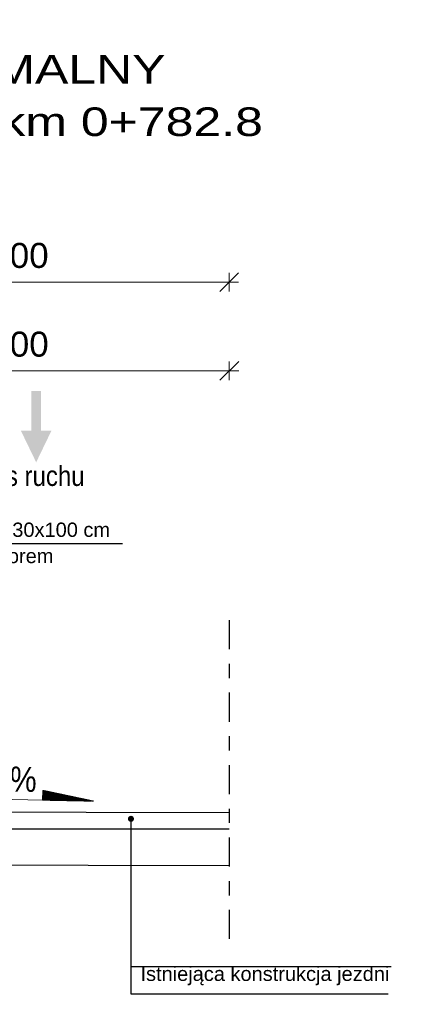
# Model space of a CAD drawing. Header units: metres. Extents: x -854 to 2789, y -128 to 3826.
# Tile 3 of 22: x 189.03 to 191.73, y 46.55 to 53.43. Entities that reach past the tile are written whole.
import ezdxf

# ---------------------------------------------------------------- set-up
doc = ezdxf.new("R2010")
doc.units = ezdxf.units.M
doc.linetypes.add('DASHDOTX2', pattern=[50.8, 25.4, -12.7, 0, -12.7])
for name, color, linetype, lineweight in [('D_3_KONSTRUKCJA_ISTN', 9, 'Continuous', 30), ('D_3_OPIS', 7, 'Continuous', 0), ('D_3_WYMIAROWANIE', 7, 'Continuous', 0), ('opis warstw', 7, 'Continuous', 0), ('pochylenia', 7, 'Continuous', 0)]:
    doc.layers.add(name, color=color, linetype=linetype, lineweight=lineweight)
doc.styles.add('opisy', font='arial.ttf', dxfattribs={"height": 0.175})
doc.styles.add('wym 1do50', font='arial.ttf', dxfattribs={"height": 0.175})
doc.dimstyles.new('Wymiar_1 50', dxfattribs={"dimtxt": 0.175, "dimasz": 0.013125, "dimexe": 0.0175, "dimexo": 2.275, "dimgap": 0.065625, "dimtad": 1, "dimzin": 0, "dimtxsty": 'wym 1do50', "dimblk": 'znacznik wymiaru', "dimcen": 0.3, "dimse1": 1, "dimse2": 1, "dimadec": 0, "dimazin": 0, "dimtfac": 1, "dimtmove": 1, "dimatfit": 2, "dimfxl": 1, "dimtzin": 0, "dimlwd": -1, "dimlwe": 0, "dimarcsym": 0})

# ---------------------------------------------------------------- blocks, each defined once
blk = doc.blocks.new('znacznik wymiaru')
at = {"color": 7}
for p, q in [((-5, -5), (5, 5)), ((-5, 0), (0, 0)), ((0, 5), (0, -5)), ((5, 0), (0, 0))]:
    blk.add_line(p, q, dxfattribs=at)
blk = doc.blocks.new('*D208')
at = {"layer": 'D_3_WYMIAROWANIE', "color": 0, "linetype": 'Continuous', "transparency": 16777216}
blk.add_line((190.4795977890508, 50.9788138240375), (187.5064476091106, 50.9788138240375), dxfattribs=at)
at = {"layer": 'Defpoints', "color": 0, "linetype": 'Continuous', "transparency": 16777216}
for p in [(187.4933226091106, 50.9788138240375), (190.4927227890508, 47.95821341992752), (187.4933226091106, 47.89822541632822)]:
    blk.add_point(p, dxfattribs=at)
at = {"layer": 'D_3_WYMIAROWANIE', "color": 0, "linetype": 'Continuous', "transparency": 16777216, "xscale": 0.013125, "yscale": 0.013125, "zscale": 0.013125, "rotation": 180}
blk.add_blockref('znacznik wymiaru', (187.4933226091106, 50.9788138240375), dxfattribs=at)
at = {"layer": 'D_3_WYMIAROWANIE', "color": 0, "linetype": 'Continuous', "transparency": 16777216, "xscale": 0.013125, "yscale": 0.013125, "zscale": 0.013125}
blk.add_blockref('znacznik wymiaru', (190.4927227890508, 50.9788138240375), dxfattribs=at)
at = {"layer": 'D_3_WYMIAROWANIE', "color": 0, "linetype": 'Continuous', "transparency": 16777216, "insert": (188.9930226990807, 51.14960594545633), "char_height": 0.175, "attachment_point": 5, "style": 'wym 1do50'}
blk.add_mtext('3,00', dxfattribs=at)
blk = doc.blocks.new('*D206')
at = {"layer": 'D_3_WYMIAROWANIE', "color": 0, "linetype": 'Continuous', "transparency": 16777216}
blk.add_line((190.4792164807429, 51.59919664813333), (187.5060663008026, 51.59919664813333), dxfattribs=at)
at = {"layer": 'Defpoints', "color": 0, "linetype": 'Continuous', "transparency": 16777216}
for p in [(187.4929413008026, 51.59919664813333), (190.4923414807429, 48.57859624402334), (187.4929413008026, 48.51860824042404)]:
    blk.add_point(p, dxfattribs=at)
at = {"layer": 'D_3_WYMIAROWANIE', "color": 0, "linetype": 'Continuous', "transparency": 16777216, "xscale": 0.013125, "yscale": 0.013125, "zscale": 0.013125, "rotation": 180}
blk.add_blockref('znacznik wymiaru', (187.4929413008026, 51.59919664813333), dxfattribs=at)
at = {"layer": 'D_3_WYMIAROWANIE', "color": 0, "linetype": 'Continuous', "transparency": 16777216, "xscale": 0.013125, "yscale": 0.013125, "zscale": 0.013125}
blk.add_blockref('znacznik wymiaru', (190.4923414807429, 51.59919664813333), dxfattribs=at)
at = {"layer": 'D_3_WYMIAROWANIE', "color": 0, "linetype": 'Continuous', "transparency": 16777216, "insert": (188.9926413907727, 51.76998876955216), "char_height": 0.175, "attachment_point": 5, "style": 'wym 1do50'}
blk.add_mtext('3,00', dxfattribs=at)

msp = doc.modelspace()

# ---------------------------------------------------------------- hatches: boundary and pattern name
at = {"layer": 'D_3_OPIS', "linetype": 'Continuous', "true_color": 0x939598}
msp.add_hatch(color=252, dxfattribs=at).paths.add_polyline_path([(189.143283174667, 50.33963848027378), (189.2500444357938, 50.56059664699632), (189.1775993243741, 50.56059664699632), (189.1775993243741, 50.83869916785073), (189.1089670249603, 50.83869916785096), (189.1089670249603, 50.56059664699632), (189.0365219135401, 50.56059664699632)])
at = {"layer": 'opis warstw', "linetype": 'Continuous', "lineweight": 30}
h = msp.add_hatch(color=252, dxfattribs=at)
edge = h.paths.add_edge_path()
edge.add_arc((189.8056702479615, 47.84663456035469), 0.02133896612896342, 0, 360)
at = {"layer": 'pochylenia', "linetype": 'Continuous', "lineweight": 0}
h = msp.add_hatch(dxfattribs=at)
h.set_pattern_fill('CROSSHATCH', color=252, style=0, pattern_type=2)
h.set_pattern_definition([(45, (211.8512016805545, 48.0087304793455), (-0.007071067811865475, 0.007071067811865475), []), (315, (211.8512016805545, 48.0087304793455), (0.0007071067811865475, 0.0007071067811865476), [])])
h.paths.add_polyline_path([(189.1897598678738, 48.04541736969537), (189.1883926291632, 47.97705543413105), (189.5468310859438, 47.96988666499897)])

# ---------------------------------------------------------------- linework, layer by layer
msp.add_line((189.745710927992, 49.76993025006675), (187.412553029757, 49.76993025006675))
at = {"color": 252, "linetype": 'DASHDOTX2', "ltscale": 0.008}
msp.add_line((190.4927227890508, 49.2352156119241), (190.4927227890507, 46.9852973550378), dxfattribs=at)
at = {"color": 252, "lineweight": 25}
for p, q in [((189.8056702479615, 47.84663456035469), (189.8056702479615, 47.23522510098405)), ((189.8056702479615, 47.23522510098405), (189.8056702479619, 46.62381564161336)), ((189.8056702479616, 46.81381564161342), (191.6232502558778, 46.81381564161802)), ((189.8056702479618, 46.62381564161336), (191.6023052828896, 46.62381564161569))]:
    msp.add_line(p, q, dxfattribs=at)
at = {"color": 252, "lineweight": 30}
msp.add_lwpolyline([(187.4933226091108, 47.89822541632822), (190.4927657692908, 47.89116201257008)], dxfattribs=at)
at = {"color": 252, "lineweight": 25}
msp.add_lwpolyline([(187.5387536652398, 47.5281174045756), (190.4882931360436, 47.52117151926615)], dxfattribs=at)
at = {"layer": 'D_3_KONSTRUKCJA_ISTN', "color": 252, "linetype": 'Continuous', "true_color": 0x939598}
msp.add_lwpolyline([(190.4927227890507, 47.77359222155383), (185.7028183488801, 47.77359222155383), (185.2322072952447, 47.59529842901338), (184.7242838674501, 47.58956387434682)], dxfattribs=at)
at = {"layer": 'pochylenia', "color": 252, "linetype": 'Continuous'}
for q in [(188.727222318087, 47.98627884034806), (189.5468310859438, 47.96988666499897)]:
    msp.add_line((189.1883926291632, 47.97705543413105), q, dxfattribs=at)
at = {"layer": 'pochylenia', "color": 252, "linetype": 'Continuous', "flags": 128}
msp.add_lwpolyline([(189.1897598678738, 48.04541736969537), (189.1883926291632, 47.97705543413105), (189.5468310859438, 47.96988666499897), (189.1897598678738, 48.04541736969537)], close=True, dxfattribs=at)

# ---------------------------------------------------------------- texts
at = {"insert": (187.454730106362, 49.60469091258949), "char_height": 0.1, "width": 4.600762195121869, "attachment_point": 7, "line_spacing_factor": 1.1, "style": 'opisy'}
msp.add_mtext('krawęznik betonowy 15x30x100 cm\\Pna ławie betonowej z oporem', dxfattribs=at)
at = {"layer": 'D_3_OPIS', "linetype": 'Continuous', "insert": (188.0778991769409, 52.71980312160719), "char_height": 0.2, "attachment_point": 5, "line_spacing_factor": 1.1, "style": 'opisy'}
msp.add_mtext('{\\W1.25;PRZEKRÓJ NORMALNY\\Pkm od km 0+746.1 do km 0+782.8 \\Pskala 1:50}', dxfattribs=at)
at = {"layer": 'D_3_OPIS', "color": 252, "linetype": 'Continuous', "true_color": 0x939598, "insert": (189.1132756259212, 50.13214956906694), "char_height": 0.14, "attachment_point": 8, "line_spacing_factor": 0.75, "style": 'opisy'}
msp.add_mtext('\\H1x;\\W0.857143;pas ruchu', dxfattribs=at)
at = {"layer": 'opis warstw', "color": 252, "linetype": 'Continuous', "lineweight": 30, "insert": (189.8720634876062, 46.49930661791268), "char_height": 0.1, "width": 4.600762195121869, "attachment_point": 7, "line_spacing_factor": 1.1, "style": 'opisy'}
msp.add_mtext('\\A1;\\pxt6;Istniejąca konstrukcja jezdni\\P^I', dxfattribs=at)
at = {"layer": 'pochylenia', "color": 252, "linetype": 'Continuous', "style": 'opisy', "width": 0.8571428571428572}
msp.add_text('i%%%', height=0.175, rotation=358.8542371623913, dxfattribs=at).set_placement((188.9123937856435, 48.03884379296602))

# ---------------------------------------------------------------- dimensions: what is measured, and where the dimension line sits
at = {"layer": 'D_3_WYMIAROWANIE', "color": 252, "linetype": 'Continuous'}
for base, p1, p2, picture, middle in [((187.4929413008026, 51.59919664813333), (190.4923414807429, 48.57859624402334), (187.4929413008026, 48.51860824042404), '*D206', (188.9926413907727, 51.76998876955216)), ((187.4933226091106, 50.9788138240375), (190.4927227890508, 47.95821341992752), (187.4933226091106, 47.89822541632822), '*D208', (188.9930226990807, 51.14960594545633))]:
    dim = msp.add_linear_dim(base=base, p1=p1, p2=p2, angle=180, dimstyle='Wymiar_1 50', dxfattribs=at)
    dim.commit()
    dim.dimension.update_dxf_attribs({"geometry": picture, "text_midpoint": middle})

doc.saveas('drawing.dxf')
